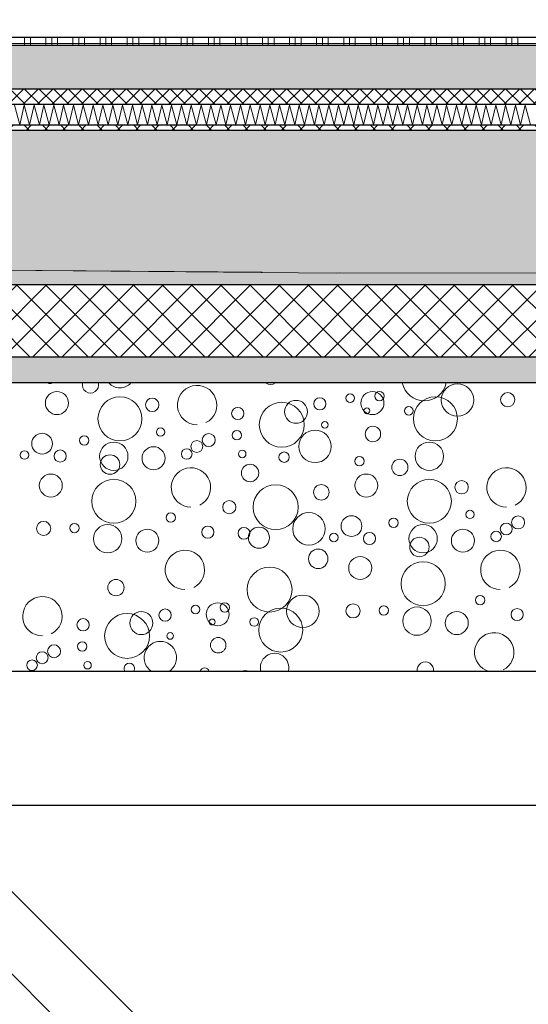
# Model space of a CAD drawing. Header units: metres. Extents: x -12 to 62.3, y -22.2 to 2.8.
# Tile 17 of 214: x 9.7 to 10.7, y -12.1 to -10.1. Entities that reach past the tile are written whole.
import ezdxf

# ---------------------------------------------------------------- set-up
doc = ezdxf.new("R2010")
doc.units = ezdxf.units.M
doc.header["$LTSCALE"] = 20
doc.header["$MEASUREMENT"] = 0
doc.linetypes.add('Strichlinie', pattern=[0.2, 0.15, -0.05])
doc.linetypes.add('Strichlinie_ lang', pattern=[0.529167, 0.3175, -0.211667])
doc.layers.get('0').update_dxf_attribs({"color": 8, "lineweight": 9})
doc.layers.get('Defpoints').update_dxf_attribs({"color": 8, "lineweight": 9})
for name, color, linetype in [('EG__..___A_____ZEICHNEN', 8, 'Continuous'), ('Neubau__ GHIW - druckfeste Dämmung u BP', 8, 'Continuous'), ('Neubau_A - Bodenaustausch', 8, 'Continuous'), ('Neubau_A - Sauberkeitsschicht', 8, 'Continuous'), ('Neubau_A-Bodenplatte', 8, 'Continuous'), ('Neubau_B-Bodenaufbau', 8, 'Continuous'), ('Neubau_T-Bemaßung', 8, 'Continuous')]:
    doc.layers.add(name, color=color, linetype=linetype)
doc.layers.add('S-Linien _ Schraffuren.2D', color=8, linetype='Continuous', lineweight=9)
doc.styles.add('ERSTELLTER_STIL_2', font='arial.ttf')
doc.dimstyles.new('ERSTELLTER_STIL__1', dxfattribs={"dimtxt": 0.0875, "dimasz": 0.059375, "dimexe": 0.18, "dimexo": 0.0625, "dimgap": 0, "dimtad": 1, "dimzin": 0, "dimdsep": 46, "dimtxsty": 'ERSTELLTER_STIL_2', "dimblk": 'ARROWHEAD_6', "dimblk1": 'ARROWHEAD_6', "dimblk2": 'ARROWHEAD_6', "dimcen": 0.09, "dimclrd": 7, "dimclre": 7, "dimclrt": 7, "dimazin": 0, "dimtfac": 1, "dimtdec": 4, "dimtmove": 0, "dimatfit": 3, "dimfxl": 1, "dimtolj": 1, "dimtzin": 0, "dimarcsym": 0})
pattern_1 = [(45, (2952.9134, -10.175), (-0.0353553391, 0.0353553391), [0.0375, -0.0125]), (45, (2952.9134, -10.139645), (-0.0353553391, 0.0353553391), [0.0375, -0.0125])]

# ---------------------------------------------------------------- blocks, each defined once
blk = doc.blocks.new('*X380', base_point=(-18420.1572, 0))
at = {"layer": 'Neubau_A - Bodenaustausch', "color": 253, "linetype": 'Continuous', "lineweight": 9, "true_color": 0x9f9f9f}
for centre, radius in [((-21363.2559, -0.7093), 0.0223), ((-21362.644, -0.7093), 0.0223), ((-21362.6303, -0.6958), 0.00908), ((-21362.479, -0.7034), 0.0315), ((-21363.1336, -0.7399), 0.0427), ((-21363.071, -0.7127), 0.013), ((-21362.7922, -0.7263), 0.0223), ((-21362.746, -0.7108), 0.0119), ((-21362.6871, -0.6998), 0.00837), ((-21362.5218, -0.7399), 0.0427), ((-21362.3816, -0.7027), 0.0137), ((-21362.9052, -0.7295), 0.0119), ((-21362.8198, -0.7513), 0.0436), ((-21362.6547, -0.7242), 0.00574), ((-21362.5735, -0.7242), 0.00837), ((-21362.7362, -0.7513), 0.00642), ((-21363.0548, -0.7655), 0.00812), ((-21362.9067, -0.7716), 0.00908), ((-21362.7553, -0.7934), 0.0315), ((-21362.643, -0.7693), 0.015), ((-21363.2846, -0.7881), 0.0201), ((-21363.2029, -0.7817), 0.00908), ((-21362.9845, -0.7936), 0.0115), ((-21362.9614, -0.781), 0.0126), ((-21363.3186, -0.8101), 0.00837), ((-21363.2496, -0.8121), 0.0118), ((-21363.1456, -0.8125), 0.0275), ((-21363.0685, -0.8163), 0.0223), ((-21363.0041, -0.8081), 0.0103), ((-21362.8965, -0.8081), 0.00732), ((-21362.5337, -0.8125), 0.0275), ((-21363.1528, -0.8286), 0.0189), ((-21362.8154, -0.8142), 0.0101), ((-21362.6693, -0.8223), 0.00908), ((-21362.5908, -0.8341), 0.0158), ((-21362.8812, -0.845), 0.0169), ((-21363.2677, -0.8693), 0.0223), ((-21363.1455, -0.8999), 0.0427), ((-21362.6559, -0.8693), 0.0223), ((-21362.5336, -0.8999), 0.0427), ((-21362.471, -0.8727), 0.013), ((-21362.8316, -0.9113), 0.0436), ((-21362.7431, -0.8825), 0.015), ((-21362.9215, -0.9113), 0.0128), ((-21363.0352, -0.9316), 0.00908), ((-21362.7671, -0.9534), 0.0315), ((-21362.6846, -0.9481), 0.0201), ((-21362.6029, -0.9417), 0.00908), ((-21362.4548, -0.9255), 0.00812), ((-21362.3614, -0.941), 0.0126), ((-21363.2816, -0.9527), 0.0137), ((-21363.2219, -0.9518), 0.00908), ((-21363.1574, -0.9725), 0.0275), ((-21363.0804, -0.9763), 0.0223), ((-21362.9632, -0.9598), 0.0117), ((-21362.8931, -0.962), 0.0115), ((-21362.8641, -0.9706), 0.0205), ((-21362.5456, -0.9725), 0.0275), ((-21362.4685, -0.9763), 0.0223), ((-21362.3845, -0.9536), 0.0115), ((-21362.7186, -0.9701), 0.00837), ((-21362.6496, -0.9721), 0.0118), ((-21362.5528, -0.9886), 0.0189), ((-21362.4041, -0.9681), 0.0103), ((-21362.7491, -1.0116), 0.0189), ((-21362.6677, -1.0293), 0.0223), ((-21362.8434, -1.0713), 0.0436), ((-21362.5455, -1.0599), 0.0427), ((-21363.1414, -1.0675), 0.0158), ((-21362.779, -1.1134), 0.0315), ((-21362.4352, -1.0916), 0.00908), ((-21362.9871, -1.1098), 0.00837), ((-21362.944, -1.1193), 0.0223), ((-21362.9303, -1.1058), 0.00908), ((-21362.8218, -1.1499), 0.0427), ((-21362.6816, -1.1127), 0.0137), ((-21362.6219, -1.1118), 0.00908), ((-21362.5574, -1.1325), 0.0275), ((-21362.3632, -1.1198), 0.0117), ((-21363.1198, -1.1613), 0.0436), ((-21363.0922, -1.1363), 0.0223), ((-21363.046, -1.1208), 0.0119), ((-21362.8735, -1.1342), 0.00837), ((-21362.4804, -1.1363), 0.0223), ((-21363.2052, -1.1395), 0.0119), ((-21362.9547, -1.1342), 0.00574), ((-21363.0362, -1.1613), 0.00642), ((-21362.943, -1.1793), 0.015), ((-21363.2614, -1.191), 0.0126), ((-21363.2067, -1.1816), 0.00908), ((-21363.2845, -1.2036), 0.0115), ((-21363.3041, -1.2181), 0.0103), ((-21363.1965, -1.2181), 0.00732)]:
    blk.add_circle(centre, radius, dxfattribs=at)
for centre, radius, start, end in [((-21363.2693, -0.6623), 0.00908, 238.2474, 301.7526), ((-21363.1908, -0.6741), 0.0158, 164.8324, 15.1676), ((-21363.1337, -0.6525), 0.0275, 219.5672, 320.4328), ((-21362.984, -0.7131), 0.0382, 296.5651, 270), ((-21362.8414, -0.6575), 0.0158, 232.4574, 307.5426), ((-21362.5434, -0.6613), 0.0436, 191.4798, 348.5202), ((-21362.9959, -0.8731), 0.0382, 296.5651, 270), ((-21362.384, -0.8731), 0.0382, 296.5651, 270), ((-21363.0077, -1.0331), 0.0382, 296.5651, 270), ((-21362.3959, -1.0331), 0.0382, 296.5651, 270), ((-21363.284, -1.1231), 0.0382, 296.5651, 270), ((-21362.4077, -1.1931), 0.0382, 296.5651, 254.8298), ((-21363.0553, -1.2034), 0.0315, 302.229, 237.771), ((-21362.8337, -1.2225), 0.0275, 344.099, 195.901), ((-21363.1154, -1.2242), 0.0101, 324.9007, 215.0993), ((-21362.5414, -1.2275), 0.0158, 350.9081, 189.0919), ((-21362.9693, -1.2323), 0.00908, 14.57, 165.43), ((-21362.8908, -1.2441), 0.0158, 63.1999, 116.8001)]:
    blk.add_arc(centre, radius, start, end, dxfattribs=at)
blk = doc.blocks.new('ARROWHEAD_6')
at = {"color": 0, "linetype": 'Continuous', "lineweight": 0}
for p, q in [((-0.5, -0.5), (0.5, 0.5)), ((0, 0), (-1, 0))]:
    blk.add_line(p, q, dxfattribs=at)
blk = doc.blocks.new('*D503')
at = {"layer": 'Defpoints', "color": 0, "linetype": 'Continuous', "transparency": 16777216}
for p in [(2.6448, -10.355), (45.53, -10.355), (7.125, -10.655)]:
    blk.add_point(p, dxfattribs=at)
at = {"layer": 'Neubau_T-Bemaßung', "linetype": 'Continuous', "lineweight": -2, "transparency": 16777216}
for p, q in [((2.6448, -10.2956), (2.6448, -10.2363)), ((45.4675, -10.355), (2.4648, -10.355)), ((2.6448, -10.355), (2.6448, -10.3917)), ((2.6448, -10.655), (2.6448, -10.6186)), ((7.0625, -10.655), (2.4648, -10.655)), ((2.6448, -10.7144), (2.6448, -10.7738))]:
    blk.add_line(p, q, dxfattribs=at)
at = {"layer": 'Neubau_T-Bemaßung', "linetype": 'Continuous', "lineweight": -2, "transparency": 16777216, "xscale": 0.059375, "yscale": 0.059375, "zscale": 0.059375}
for p, rotation in [((2.6448, -10.355), 270), ((2.6448, -10.655), 90)]:
    blk.add_blockref('ARROWHEAD_6', p, dxfattribs=dict(at, rotation=rotation))
at = {"layer": 'Neubau_T-Bemaßung', "linetype": 'Continuous', "transparency": 16777216, "insert": (2.6448, -10.5051), "char_height": 0.0875, "attachment_point": 5, "rotation": 90, "style": 'ERSTELLTER_STIL_2'}
blk.add_mtext('\\A1;0.30', dxfattribs=at)
blk = doc.blocks.new('*D504')
at = {"layer": 'Defpoints', "color": 0, "linetype": 'Continuous', "transparency": 16777216}
for p in [(2.5311, -10.175), (55.892, -10.175), (45.53, -10.355)]:
    blk.add_point(p, dxfattribs=at)
at = {"layer": 'Neubau_T-Bemaßung', "linetype": 'Continuous', "lineweight": -2, "transparency": 16777216}
for p, q in [((2.5311, -10.175), (2.5311, -10.0772)), ((55.8295, -10.175), (2.3511, -10.175)), ((2.5311, -10.2956), (2.5311, -10.2344)), ((45.4675, -10.355), (2.3511, -10.355))]:
    blk.add_line(p, q, dxfattribs=at)
at = {"layer": 'Neubau_T-Bemaßung', "linetype": 'Continuous', "lineweight": -2, "transparency": 16777216, "xscale": 0.059375, "yscale": 0.059375, "zscale": 0.059375}
for p, rotation in [((2.5311, -10.175), 90), ((2.5311, -10.355), 270)]:
    blk.add_blockref('ARROWHEAD_6', p, dxfattribs=dict(at, rotation=rotation))
at = {"layer": 'Neubau_T-Bemaßung', "linetype": 'Continuous', "transparency": 16777216, "insert": (2.6448, -10.0772), "char_height": 0.0875, "attachment_point": 5, "rotation": 90, "style": 'ERSTELLTER_STIL_2'}
blk.add_mtext('\\A1;0.18', dxfattribs=at)
blk = doc.blocks.new('*D505')
at = {"layer": 'Defpoints', "color": 0, "linetype": 'Continuous', "transparency": 16777216}
for p in [(2.6448, -7.175), (42.69, -7.175), (55.892, -10.175)]:
    blk.add_point(p, dxfattribs=at)
at = {"layer": 'Neubau_T-Bemaßung', "linetype": 'Continuous', "lineweight": -2, "transparency": 16777216}
for p, q in [((42.6275, -7.175), (2.4648, -7.175)), ((2.6448, -7.2344), (2.6448, -8.565)), ((2.6448, -10.1156), (2.6448, -8.792)), ((55.8295, -10.175), (2.4648, -10.175))]:
    blk.add_line(p, q, dxfattribs=at)
at = {"layer": 'Neubau_T-Bemaßung', "linetype": 'Continuous', "lineweight": -2, "transparency": 16777216, "xscale": 0.059375, "yscale": 0.059375, "zscale": 0.059375}
for p, rotation in [((2.6448, -7.175), 90), ((2.6448, -10.175), 270)]:
    blk.add_blockref('ARROWHEAD_6', p, dxfattribs=dict(at, rotation=rotation))
at = {"layer": 'Neubau_T-Bemaßung', "linetype": 'Continuous', "transparency": 16777216, "insert": (2.6448, -8.6785), "char_height": 0.0875, "attachment_point": 5, "rotation": 90, "style": 'ERSTELLTER_STIL_2'}
blk.add_mtext('\\A1;3.00', dxfattribs=at)
blk = doc.blocks.new('*D444')
at = {"layer": 'Defpoints', "color": 0, "linetype": 'Continuous', "transparency": 16777216}
for p in [(2.9948, -10.355), (45.53, -10.355), (3.1774, -10.655)]:
    blk.add_point(p, dxfattribs=at)
at = {"layer": 'Neubau_T-Bemaßung', "linetype": 'Continuous', "lineweight": -2, "transparency": 16777216}
for p, q in [((2.9948, -10.2956), (2.9948, -10.2363)), ((45.4675, -10.355), (2.8148, -10.355)), ((2.9948, -10.355), (2.9948, -10.3917)), ((2.9948, -10.655), (2.9948, -10.6186)), ((3.1149, -10.655), (2.8148, -10.655)), ((2.9948, -10.7144), (2.9948, -10.7738))]:
    blk.add_line(p, q, dxfattribs=at)
at = {"layer": 'Neubau_T-Bemaßung', "linetype": 'Continuous', "lineweight": -2, "transparency": 16777216, "xscale": 0.059375, "yscale": 0.059375, "zscale": 0.059375}
for p, rotation in [((2.9948, -10.355), 270), ((2.9948, -10.655), 90)]:
    blk.add_blockref('ARROWHEAD_6', p, dxfattribs=dict(at, rotation=rotation))
at = {"layer": 'Neubau_T-Bemaßung', "linetype": 'Continuous', "transparency": 16777216, "insert": (2.9948, -10.5051), "char_height": 0.0875, "attachment_point": 5, "rotation": 90, "style": 'ERSTELLTER_STIL_2'}
blk.add_mtext('\\A1;0.30', dxfattribs=at)
blk = doc.blocks.new('*D445')
at = {"layer": 'Defpoints', "color": 0, "linetype": 'Continuous', "transparency": 16777216}
for p in [(2.9948, -6.495), (22.615, -6.495), (45.53, -10.355)]:
    blk.add_point(p, dxfattribs=at)
at = {"layer": 'Neubau_T-Bemaßung', "linetype": 'Continuous', "lineweight": -2, "transparency": 16777216}
for p, q in [((22.5525, -6.495), (2.8148, -6.495)), ((2.9948, -6.5544), (2.9948, -8.3149)), ((2.9948, -10.2956), (2.9948, -8.5421)), ((45.4675, -10.355), (2.8148, -10.355))]:
    blk.add_line(p, q, dxfattribs=at)
at = {"layer": 'Neubau_T-Bemaßung', "linetype": 'Continuous', "lineweight": -2, "transparency": 16777216, "xscale": 0.059375, "yscale": 0.059375, "zscale": 0.059375}
for p, rotation in [((2.9948, -6.495), 90), ((2.9948, -10.355), 270)]:
    blk.add_blockref('ARROWHEAD_6', p, dxfattribs=dict(at, rotation=rotation))
at = {"layer": 'Neubau_T-Bemaßung', "linetype": 'Continuous', "transparency": 16777216, "insert": (2.9948, -8.4285), "char_height": 0.0875, "attachment_point": 5, "rotation": 90, "style": 'ERSTELLTER_STIL_2'}
blk.add_mtext('\\A1;3.86', dxfattribs=at)
blk = doc.blocks.new('*D415')
at = {"layer": 'Defpoints', "color": 0, "linetype": 'Continuous', "transparency": 16777216}
for p in [(8.8736, -10.355), (45.53, -10.355), (0.2, -10.655)]:
    blk.add_point(p, dxfattribs=at)
at = {"layer": 'Neubau_T-Bemaßung', "linetype": 'Continuous', "lineweight": -2, "transparency": 16777216}
for p, q in [((45.4675, -10.355), (8.6936, -10.355)), ((8.8736, -10.4144), (8.8736, -10.5956)), ((0.2625, -10.655), (9.0536, -10.655)), ((8.8736, -10.655), (8.8736, -10.7531))]:
    blk.add_line(p, q, dxfattribs=at)
at = {"layer": 'Neubau_T-Bemaßung', "linetype": 'Continuous', "lineweight": -2, "transparency": 16777216, "xscale": 0.059375, "yscale": 0.059375, "zscale": 0.059375}
for p, rotation in [((8.8736, -10.355), 90), ((8.8736, -10.655), 270)]:
    blk.add_blockref('ARROWHEAD_6', p, dxfattribs=dict(at, rotation=rotation))
at = {"layer": 'Neubau_T-Bemaßung', "linetype": 'Continuous', "transparency": 16777216, "insert": (8.7601, -10.7531), "char_height": 0.0875, "attachment_point": 5, "rotation": 90, "style": 'ERSTELLTER_STIL_2'}
blk.add_mtext('\\A1;0.30', dxfattribs=at)
blk = doc.blocks.new('*D416')
at = {"layer": 'Defpoints', "color": 0, "linetype": 'Continuous', "transparency": 16777216}
for p in [(8.8739, -10.175), (55.892, -10.175), (45.53, -10.355)]:
    blk.add_point(p, dxfattribs=at)
at = {"layer": 'Neubau_T-Bemaßung', "linetype": 'Continuous', "lineweight": -2, "transparency": 16777216}
for p, q in [((55.8295, -10.175), (8.6939, -10.175)), ((8.8739, -10.2344), (8.8739, -10.2956)), ((45.4675, -10.355), (8.6939, -10.355)), ((8.8739, -10.355), (8.8739, -10.4531))]:
    blk.add_line(p, q, dxfattribs=at)
at = {"layer": 'Neubau_T-Bemaßung', "linetype": 'Continuous', "lineweight": -2, "transparency": 16777216, "xscale": 0.059375, "yscale": 0.059375, "zscale": 0.059375}
for p, rotation in [((8.8739, -10.175), 90), ((8.8739, -10.355), 270)]:
    blk.add_blockref('ARROWHEAD_6', p, dxfattribs=dict(at, rotation=rotation))
at = {"layer": 'Neubau_T-Bemaßung', "linetype": 'Continuous', "transparency": 16777216, "insert": (8.7601, -10.4531), "char_height": 0.0875, "attachment_point": 5, "rotation": 90, "style": 'ERSTELLTER_STIL_2'}
blk.add_mtext('\\A1;0.18', dxfattribs=at)
blk = doc.blocks.new('*D417')
at = {"layer": 'Defpoints', "color": 0, "linetype": 'Continuous', "transparency": 16777216}
for p in [(8.7601, -6.825), (8.9865, -6.825), (55.892, -10.175)]:
    blk.add_point(p, dxfattribs=at)
at = {"layer": 'Neubau_T-Bemaßung', "linetype": 'Continuous', "lineweight": -2, "transparency": 16777216}
for p, q in [((8.924, -6.825), (8.5801, -6.825)), ((8.7601, -6.8844), (8.7601, -8.4563)), ((8.7601, -10.1156), (8.7601, -8.6842)), ((55.8295, -10.175), (8.5801, -10.175))]:
    blk.add_line(p, q, dxfattribs=at)
at = {"layer": 'Neubau_T-Bemaßung', "linetype": 'Continuous', "lineweight": -2, "transparency": 16777216, "xscale": 0.059375, "yscale": 0.059375, "zscale": 0.059375}
for p, rotation in [((8.7601, -6.825), 90), ((8.7601, -10.175), 270)]:
    blk.add_blockref('ARROWHEAD_6', p, dxfattribs=dict(at, rotation=rotation))
at = {"layer": 'Neubau_T-Bemaßung', "linetype": 'Continuous', "transparency": 16777216, "insert": (8.7601, -8.5702), "char_height": 0.0875, "attachment_point": 5, "rotation": 90, "style": 'ERSTELLTER_STIL_2'}
blk.add_mtext('\\A1;3.35', dxfattribs=at)
blk = doc.blocks.new('*D428')
at = {"layer": 'Defpoints', "color": 0, "linetype": 'Continuous', "transparency": 16777216}
for p in [(9.1101, -10.355), (45.53, -10.355), (3.1774, -10.655)]:
    blk.add_point(p, dxfattribs=at)
at = {"layer": 'Neubau_T-Bemaßung', "linetype": 'Continuous', "lineweight": -2, "transparency": 16777216}
for p, q in [((9.1101, -10.2956), (9.1101, -10.2363)), ((45.4675, -10.355), (8.9301, -10.355)), ((9.1101, -10.355), (9.1101, -10.3917)), ((9.1101, -10.655), (9.1101, -10.6186)), ((3.2399, -10.655), (9.2901, -10.655)), ((9.1101, -10.7144), (9.1101, -10.7738))]:
    blk.add_line(p, q, dxfattribs=at)
at = {"layer": 'Neubau_T-Bemaßung', "linetype": 'Continuous', "lineweight": -2, "transparency": 16777216, "xscale": 0.059375, "yscale": 0.059375, "zscale": 0.059375}
for p, rotation in [((9.1101, -10.355), 270), ((9.1101, -10.655), 90)]:
    blk.add_blockref('ARROWHEAD_6', p, dxfattribs=dict(at, rotation=rotation))
at = {"layer": 'Neubau_T-Bemaßung', "linetype": 'Continuous', "transparency": 16777216, "insert": (9.1101, -10.5051), "char_height": 0.0875, "attachment_point": 5, "rotation": 90, "style": 'ERSTELLTER_STIL_2'}
blk.add_mtext('\\A1;0.30', dxfattribs=at)
blk = doc.blocks.new('*D429')
at = {"layer": 'Defpoints', "color": 0, "linetype": 'Continuous', "transparency": 16777216}
for p in [(9.1101, -6.495), (22.615, -6.495), (45.53, -10.355)]:
    blk.add_point(p, dxfattribs=at)
at = {"layer": 'Neubau_T-Bemaßung', "linetype": 'Continuous', "lineweight": -2, "transparency": 16777216}
for p, q in [((22.5525, -6.495), (8.9301, -6.495)), ((9.1101, -6.5544), (9.1101, -8.3149)), ((9.1101, -10.2956), (9.1101, -8.5421)), ((45.4675, -10.355), (8.9301, -10.355))]:
    blk.add_line(p, q, dxfattribs=at)
at = {"layer": 'Neubau_T-Bemaßung', "linetype": 'Continuous', "lineweight": -2, "transparency": 16777216, "xscale": 0.059375, "yscale": 0.059375, "zscale": 0.059375}
for p, rotation in [((9.1101, -6.495), 90), ((9.1101, -10.355), 270)]:
    blk.add_blockref('ARROWHEAD_6', p, dxfattribs=dict(at, rotation=rotation))
at = {"layer": 'Neubau_T-Bemaßung', "linetype": 'Continuous', "transparency": 16777216, "insert": (9.1101, -8.4285), "char_height": 0.0875, "attachment_point": 5, "rotation": 90, "style": 'ERSTELLTER_STIL_2'}
blk.add_mtext('\\A1;3.86', dxfattribs=at)

msp = doc.modelspace()

# ---------------------------------------------------------------- hatches: boundary and pattern name
at = {"layer": 'Neubau__ GHIW - druckfeste Dämmung u BP', "linetype": 'Continuous'}
h = msp.add_hatch(dxfattribs=at)
h.set_pattern_fill('DÄMMUNG__HART_1_0001', color=256, style=0, pattern_type=2)
h.set_pattern_definition([(45, (2952.9134, -10.175), (-0.02828427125, 0.02828427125), []), (135, (2952.9134, -10.175), (0.02828427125, 0.02828427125), [])])
h.paths.add_polyline_path([(0.2, -10.655), (0.2, -10.795), (14.55, -10.795), (14.55, -10.655)])
at = {"layer": 'Neubau_A - Sauberkeitsschicht', "linetype": 'Continuous'}
h = msp.add_hatch(dxfattribs=at)
h.set_pattern_fill('BETON__UNBEWEHRT_0001', color=256, style=0, pattern_type=2)
h.set_pattern_definition(pattern_1)
h.paths.add_polyline_path([(0.34, -10.845), (14.39, -10.845), (14.39, -10.795), (0.34, -10.795)])
at = {"layer": 'Neubau_A-Bodenplatte', "linetype": 'Continuous'}
h = msp.add_hatch(dxfattribs=at)
h.set_pattern_fill('BETON__STAHLBETON_0001', color=256, style=0, pattern_type=2)
h.set_pattern_definition([(45, (2952.9134, -10.175), (-0.0848528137, 0.0848528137), []), (45, (2952.87097, -10.13257), (-0.0848528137, 0.0848528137), [0.09, -0.03])])
h.paths.add_polyline_path([(-0.3, -10.355), (-0.3, -10.655), (14.55, -10.655), (14.55, -10.355)])
at = {"layer": 'Neubau_B-Bodenaufbau', "linetype": 'Continuous'}
h = msp.add_hatch(dxfattribs=at)
h.set_pattern_fill('BETON__UNBEWEHRT_0001', color=256, style=0, pattern_type=2)
h.set_pattern_definition(pattern_1)
h.paths.add_polyline_path([(7.4, -10.19), (7.4, -10.275), (12.4, -10.275), (12.4, -10.19)])
h = msp.add_hatch(dxfattribs=at)
h.set_pattern_fill('DÄMMUNG__HART_2_0001', color=256, style=0, pattern_type=2)
h.set_pattern_definition([(45, (2952.9134, -10.175), (-0.01414213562, 0.01414213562), []), (135, (2952.9134, -10.175), (0.01414213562, 0.01414213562), [])])
h.paths.add_polyline_path([(7.4, -10.275), (7.4, -10.305), (12.4, -10.305), (12.4, -10.275)])
h = msp.add_hatch(dxfattribs=at)
h.set_pattern_fill('GUßASPHALT_0001', color=256, style=0, pattern_type=2)
h.set_pattern_definition([(45, (2952.9134, -10.175), (-0.01767766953, 0.01767766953), []), (135, (2952.9134, -10.175), (0.01767766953, 0.01767766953), [])])
h.paths.add_polyline_path([(7.4, -10.355), (12.4, -10.355), (12.4, -10.345), (7.4, -10.345)])

# ---------------------------------------------------------------- linework, layer by layer
at = {"layer": 'EG__..___A_____ZEICHNEN'}
msp.add_lwpolyline([(62.23, -22.195), (-11.9977, -22.195), (-11.9977, -10.83), (-11.9977, -10.83), (-6.4024, -10.6599), (-5.8584, -10.644), (-5.855, -10.644), (-5.5925, -10.64), (-5.4937, -10.6421), (-5.4456, -10.6431), (-4.9737, -10.6529), (-2.2849, -10.6801), (-1.3, -11.665), (-0.44, -11.665), (0.34, -11.665), (0.34, -11.405), (9.3, -11.405), (9.4144, -11.5194), (13.55, -15.655)], dxfattribs=at)
at = {"layer": 'Neubau__ GHIW - druckfeste Dämmung u BP', "linetype": 'Continuous'}
for p, q in [((14.39, -10.795), (0.34, -10.795)), ((9.2687, -11.665), (14.39, -11.665))]:
    msp.add_line(p, q, dxfattribs=at)
at = {"layer": 'Neubau_A - Bodenaustausch', "linetype": 'Continuous'}
msp.add_line((14.39, -11.405), (0.34, -11.405), dxfattribs=at)
at = {"layer": 'Neubau_A - Sauberkeitsschicht', "linetype": 'Continuous'}
msp.add_line((14.39, -10.845), (0.34, -10.845), dxfattribs=at)
at = {"layer": 'Neubau_A-Bodenplatte', "linetype": 'Continuous'}
msp.add_line((14.55, -10.655), (0.2, -10.655), dxfattribs=at)
at = {"layer": 'Neubau_A-Bodenplatte', "linetype": 'Continuous', "flags": 128}
msp.add_lwpolyline([(12.4, -10.355), (7.4, -10.355), (7.3875, -10.355), (7.375, -10.355), (7.275, -10.355), (7.2625, -10.355), (7.25, -10.355), (-0.16, -10.355)], dxfattribs=at)
at = {"layer": 'Neubau_B-Bodenaufbau', "linetype": 'Continuous'}
for p, q in [((12.4, -10.175), (7.4, -10.175)), ((12.4, -10.19), (7.4, -10.19)), ((12.4, -10.275), (7.4, -10.275)), ((12.4, -10.305), (7.4, -10.305)), ((12.4, -10.345), (7.4, -10.345))]:
    msp.add_line(p, q, dxfattribs=at)
at = {"layer": 'Neubau_B-Bodenaufbau', "linetype": 'Continuous', "lineweight": 9}
for p, q in [((9.7521, -10.175), (9.7521, -10.19)), ((9.7634, -10.175), (9.7634, -10.19)), ((9.7934, -10.175), (9.7934, -10.19)), ((9.8046, -10.175), (9.8046, -10.19)), ((9.8159, -10.175), (9.8159, -10.19)), ((9.8459, -10.175), (9.8459, -10.19)), ((9.8571, -10.175), (9.8571, -10.19)), ((9.8684, -10.175), (9.8684, -10.19)), ((9.8984, -10.175), (9.8984, -10.19)), ((9.9096, -10.175), (9.9096, -10.19)), ((9.9209, -10.175), (9.9209, -10.19)), ((9.9509, -10.175), (9.9509, -10.19)), ((9.9621, -10.175), (9.9621, -10.19)), ((9.9734, -10.175), (9.9734, -10.19)), ((10.0034, -10.175), (10.0034, -10.19)), ((10.0146, -10.175), (10.0146, -10.19)), ((10.0259, -10.175), (10.0259, -10.19)), ((10.0559, -10.175), (10.0559, -10.19)), ((10.0671, -10.175), (10.0671, -10.19)), ((10.0784, -10.175), (10.0784, -10.19)), ((10.1084, -10.175), (10.1084, -10.19)), ((10.1196, -10.175), (10.1196, -10.19)), ((10.1309, -10.175), (10.1309, -10.19)), ((10.1609, -10.175), (10.1609, -10.19)), ((10.1721, -10.175), (10.1721, -10.19)), ((10.1834, -10.175), (10.1834, -10.19)), ((10.2134, -10.175), (10.2134, -10.19)), ((10.2246, -10.175), (10.2246, -10.19)), ((10.2359, -10.175), (10.2359, -10.19)), ((10.2659, -10.175), (10.2659, -10.19)), ((10.2771, -10.175), (10.2771, -10.19)), ((10.2884, -10.175), (10.2884, -10.19)), ((10.3184, -10.175), (10.3184, -10.19)), ((10.3296, -10.175), (10.3296, -10.19)), ((10.3409, -10.175), (10.3409, -10.19)), ((10.3709, -10.175), (10.3709, -10.19)), ((10.3821, -10.175), (10.3821, -10.19)), ((10.3934, -10.175), (10.3934, -10.19)), ((10.4234, -10.175), (10.4234, -10.19)), ((10.4346, -10.175), (10.4346, -10.19)), ((10.4459, -10.175), (10.4459, -10.19)), ((10.4759, -10.175), (10.4759, -10.19)), ((10.4871, -10.175), (10.4871, -10.19)), ((10.4984, -10.175), (10.4984, -10.19)), ((10.5284, -10.175), (10.5284, -10.19)), ((10.5396, -10.175), (10.5396, -10.19)), ((10.5509, -10.175), (10.5509, -10.19)), ((10.5809, -10.175), (10.5809, -10.19)), ((10.5921, -10.175), (10.5921, -10.19)), ((10.6034, -10.175), (10.6034, -10.19)), ((10.6334, -10.175), (10.6334, -10.19)), ((10.6446, -10.175), (10.6446, -10.19)), ((10.6559, -10.175), (10.6559, -10.19)), ((10.6859, -10.175), (10.6859, -10.19)), ((10.6971, -10.175), (10.6971, -10.19)), ((10.7084, -10.175), (10.7084, -10.19)), ((9.7109, -10.1862), (9.7634, -10.1862)), ((9.7634, -10.1862), (9.8159, -10.1862)), ((9.8159, -10.1862), (9.8684, -10.1862)), ((9.8684, -10.1862), (9.9209, -10.1862)), ((9.9209, -10.1862), (9.9734, -10.1862)), ((9.9734, -10.1862), (10.0259, -10.1862)), ((10.0259, -10.1862), (10.0784, -10.1862)), ((10.0784, -10.1862), (10.1309, -10.1862)), ((10.1309, -10.1862), (10.1834, -10.1862)), ((10.1834, -10.1862), (10.2359, -10.1862)), ((10.2359, -10.1862), (10.2884, -10.1862)), ((10.2884, -10.1862), (10.3409, -10.1862)), ((10.3409, -10.1862), (10.3934, -10.1862)), ((10.3934, -10.1862), (10.4459, -10.1862)), ((10.4459, -10.1862), (10.4984, -10.1862)), ((10.4984, -10.1862), (10.5509, -10.1862)), ((10.5509, -10.1862), (10.6034, -10.1862)), ((10.6034, -10.1862), (10.6559, -10.1862)), ((10.6559, -10.1862), (10.7084, -10.1862)), ((10.7084, -10.1862), (10.7609, -10.1862)), ((9.7324, -10.306), (9.7426, -10.344)), ((9.7426, -10.344), (9.7515, -10.306)), ((9.7515, -10.306), (9.7617, -10.344)), ((9.7617, -10.344), (9.7705, -10.306)), ((9.7705, -10.306), (9.7807, -10.344)), ((9.7807, -10.344), (9.7896, -10.306)), ((9.7896, -10.306), (9.7998, -10.344)), ((9.7998, -10.344), (9.8086, -10.306)), ((9.8086, -10.306), (9.8188, -10.344)), ((9.8188, -10.344), (9.8277, -10.306)), ((9.8277, -10.306), (9.8379, -10.344)), ((9.8379, -10.344), (9.8467, -10.306)), ((9.8467, -10.306), (9.8569, -10.344)), ((9.8569, -10.344), (9.8658, -10.306)), ((9.8658, -10.306), (9.876, -10.344)), ((9.876, -10.344), (9.8848, -10.306)), ((9.8848, -10.306), (9.895, -10.344)), ((9.895, -10.344), (9.9039, -10.306)), ((9.9039, -10.306), (9.9141, -10.344)), ((9.9141, -10.344), (9.9229, -10.306)), ((9.9229, -10.306), (9.9331, -10.344)), ((9.9331, -10.344), (9.942, -10.306)), ((9.942, -10.306), (9.9522, -10.344)), ((9.9522, -10.344), (9.961, -10.306)), ((9.961, -10.306), (9.9712, -10.344)), ((9.9712, -10.344), (9.9801, -10.306)), ((9.9801, -10.306), (9.9903, -10.344)), ((9.9903, -10.344), (9.9991, -10.306)), ((9.9991, -10.306), (10.0093, -10.344)), ((10.0093, -10.344), (10.0182, -10.306)), ((10.0182, -10.306), (10.0284, -10.344)), ((10.0284, -10.344), (10.0372, -10.306)), ((10.0372, -10.306), (10.0474, -10.344)), ((10.0474, -10.344), (10.0563, -10.306)), ((10.0563, -10.306), (10.0665, -10.344)), ((10.0665, -10.344), (10.0753, -10.306)), ((10.0753, -10.306), (10.0855, -10.344)), ((10.0855, -10.344), (10.0944, -10.306)), ((10.0944, -10.306), (10.1046, -10.344)), ((10.1046, -10.344), (10.1134, -10.306)), ((10.1134, -10.306), (10.1236, -10.344)), ((10.1236, -10.344), (10.1324, -10.306)), ((10.1324, -10.306), (10.1426, -10.344)), ((10.1426, -10.344), (10.1515, -10.306)), ((10.1515, -10.306), (10.1617, -10.344)), ((10.1617, -10.344), (10.1705, -10.306)), ((10.1705, -10.306), (10.1807, -10.344)), ((10.1807, -10.344), (10.1896, -10.306)), ((10.1896, -10.306), (10.1998, -10.344)), ((10.1998, -10.344), (10.2086, -10.306)), ((10.2086, -10.306), (10.2188, -10.344)), ((10.2188, -10.344), (10.2277, -10.306)), ((10.2277, -10.306), (10.2379, -10.344)), ((10.2379, -10.344), (10.2467, -10.306)), ((10.2467, -10.306), (10.2569, -10.344)), ((10.2569, -10.344), (10.2658, -10.306)), ((10.2658, -10.306), (10.276, -10.344)), ((10.276, -10.344), (10.2848, -10.306)), ((10.2848, -10.306), (10.295, -10.344)), ((10.295, -10.344), (10.3039, -10.306)), ((10.3039, -10.306), (10.3141, -10.344)), ((10.3141, -10.344), (10.3229, -10.306)), ((10.3229, -10.306), (10.3331, -10.344)), ((10.3331, -10.344), (10.342, -10.306)), ((10.342, -10.306), (10.3522, -10.344)), ((10.3522, -10.344), (10.361, -10.306)), ((10.361, -10.306), (10.3712, -10.344)), ((10.3712, -10.344), (10.3801, -10.306)), ((10.3801, -10.306), (10.3903, -10.344)), ((10.3903, -10.344), (10.3991, -10.306)), ((10.3991, -10.306), (10.4093, -10.344)), ((10.4093, -10.344), (10.4182, -10.306)), ((10.4182, -10.306), (10.4284, -10.344)), ((10.4284, -10.344), (10.4372, -10.306)), ((10.4372, -10.306), (10.4474, -10.344)), ((10.4474, -10.344), (10.4563, -10.306)), ((10.4563, -10.306), (10.4665, -10.344)), ((10.4665, -10.344), (10.4753, -10.306)), ((10.4753, -10.306), (10.4855, -10.344)), ((10.4855, -10.344), (10.4944, -10.306)), ((10.4944, -10.306), (10.5046, -10.344)), ((10.5046, -10.344), (10.5134, -10.306)), ((10.5134, -10.306), (10.5236, -10.344)), ((10.5236, -10.344), (10.5324, -10.306)), ((10.5324, -10.306), (10.5426, -10.344)), ((10.5426, -10.344), (10.5515, -10.306)), ((10.5515, -10.306), (10.5617, -10.344)), ((10.5617, -10.344), (10.5705, -10.306)), ((10.5705, -10.306), (10.5807, -10.344)), ((10.5807, -10.344), (10.5896, -10.306)), ((10.5896, -10.306), (10.5998, -10.344)), ((10.5998, -10.344), (10.6086, -10.306)), ((10.6086, -10.306), (10.6188, -10.344)), ((10.6188, -10.344), (10.6277, -10.306)), ((10.6277, -10.306), (10.6379, -10.344)), ((10.6379, -10.344), (10.6467, -10.306)), ((10.6467, -10.306), (10.6569, -10.344)), ((10.6569, -10.344), (10.6658, -10.306)), ((10.6658, -10.306), (10.676, -10.344)), ((10.676, -10.344), (10.6848, -10.306)), ((10.6848, -10.306), (10.695, -10.344)), ((10.695, -10.344), (10.7039, -10.306)), ((10.7039, -10.306), (10.7141, -10.344)), ((10.7141, -10.344), (10.7229, -10.306)), ((10.7229, -10.306), (10.7331, -10.344))]:
    msp.add_line(p, q, dxfattribs=at)
at = {"layer": 'S-Linien _ Schraffuren.2D', "color": 21, "linetype": 'Strichlinie', "flags": 128}
msp.add_lwpolyline([(54.1607, -11.3054), (52.23, -11.284), (48.5204, -11.243), (46.1146, -11.201), (45.9894, -11.1053), (43.0553, -11.0705), (36.8715, -10.9761), (32.342, -10.9037), (27.1349, -10.8189), (17.8029, -10.6526), (12.8627, -10.5786), (12.7626, -10.6353), (12.3922, -10.6329), (10.3622, -10.6318), (8.3064, -10.614), (8.2075, -10.6292), (1.2151, -10.6559), (-0.1429, -10.7019), (-2.2849, -10.6801), (-1.3, -11.665), (0.34, -11.665), (0.34, -11.405), (9.14, -11.405), (13.39, -15.655), (17.8213, -15.655), (17.9713, -15.805), (20.7287, -15.805), (20.8787, -15.655), (23.975, -15.655), (24.115, -15.515), (49.9511, -15.515)], close=True, dxfattribs=at)
at = {"layer": 'S-Linien _ Schraffuren.2D', "color": 21, "linetype": 'Strichlinie_ lang', "flags": 128}
msp.add_lwpolyline([(8.3064, -10.614), (10.3566, -10.6319), (10.3622, -10.6318), (12.3922, -10.6329), (12.7626, -10.6353), (12.7626, -10.6353), (12.7773, -10.6319), (12.8627, -10.5786)], dxfattribs=at)

# ---------------------------------------------------------------- block references
at = {"layer": 'Neubau_A - Bodenaustausch'}
msp.add_blockref('*X380', (2952.9134, -10.175), dxfattribs=at)

# ---------------------------------------------------------------- dimensions: what is measured, and where the dimension line sits
at = {"layer": 'Neubau_T-Bemaßung', "linetype": 'Continuous'}
for base, p1, p2, picture, middle in [((2.9948, -6.495), (45.53, -10.355), (22.615, -6.495), '*D445', (2.9948, -8.4285)), ((9.1101, -6.495), (45.53, -10.355), (22.615, -6.495), '*D429', (9.1101, -8.4285)), ((8.7601, -6.825), (55.892, -10.175), (8.9865, -6.825), '*D417', (8.7601, -8.5702)), ((2.6448, -7.175), (55.892, -10.175), (42.69, -7.175), '*D505', (2.6448, -8.6785)), ((2.5311, -10.175), (45.53, -10.355), (55.892, -10.175), '*D504', (2.6448, -10.0772)), ((8.8739, -10.175), (45.53, -10.355), (55.892, -10.175), '*D416', (8.7601, -10.4531)), ((2.6448, -10.355), (7.125, -10.655), (45.53, -10.355), '*D503', (2.6448, -10.5051)), ((2.9948, -10.355), (3.1774, -10.655), (45.53, -10.355), '*D444', (2.9948, -10.5051)), ((9.1101, -10.355), (3.1774, -10.655), (45.53, -10.355), '*D428', (9.1101, -10.5051)), ((8.8736, -10.355), (0.2, -10.655), (45.53, -10.355), '*D415', (8.7601, -10.7531))]:
    dim = msp.add_linear_dim(base=base, p1=p1, p2=p2, angle=90, dimstyle='ERSTELLTER_STIL__1', override={"dimclrd": 256, "dimclre": 256, "dimclrt": 256}, dxfattribs=at)
    dim.commit()
    dim.dimension.update_dxf_attribs({"geometry": picture, "text_midpoint": middle, "dimtype": 160, "text_rotation": 90})

doc.saveas('drawing.dxf')
